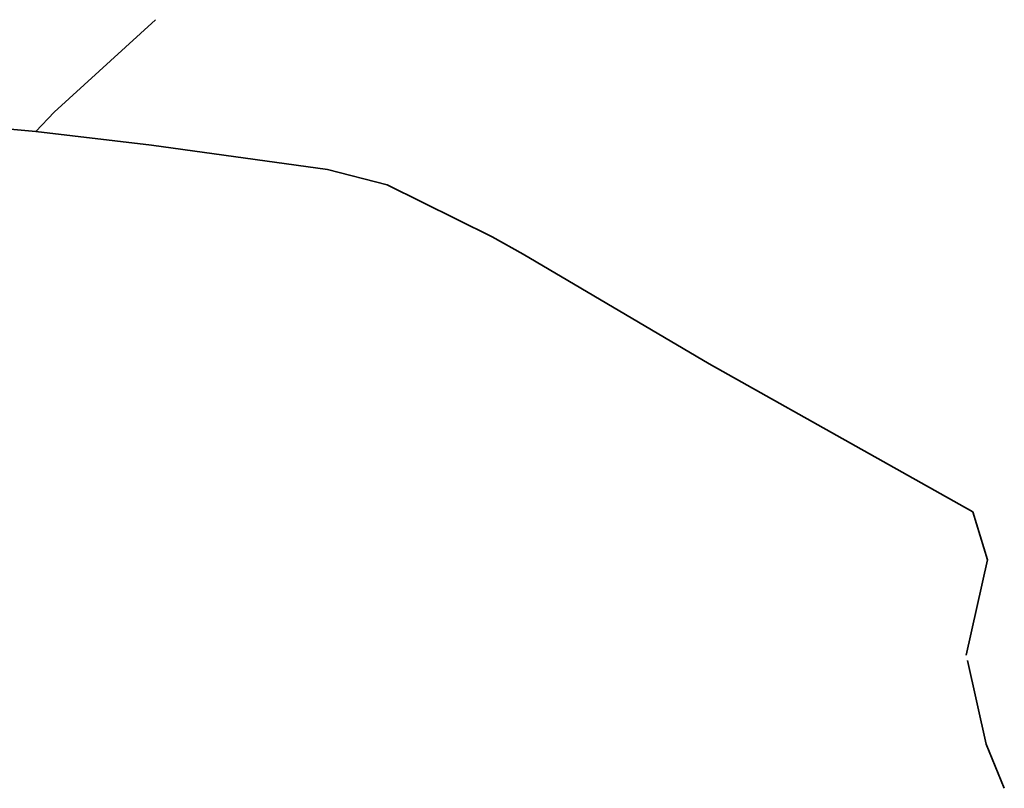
# Model space of a CAD drawing. Extents: x 168028 to 170416, y 448671 to 449636.
# Tile 26 of 32: x 168746 to 168928, y 449440 to 449582. Entities that reach past the tile are written whole.
import ezdxf
from ezdxf.lldxf.tags import DXFTag

# ---------------------------------------------------------------- set-up
doc = ezdxf.new("R2010")
doc.units = 0
doc.layers.add('B-OI-RI-DRUK-G', color=6, linetype='RI-PERS', lineweight=18, true_color=0xff00ff)
doc.layers.add('RD_ROUTE', color=6, linetype='RI-PERS', lineweight=35, true_color=0xff00ff)
doc.styles.get("Standard").update_dxf_attribs({"font": 'iso.shx'})
tags = doc.linetypes.add('RI-PERS', pattern='A,7,-2,["P",Standard,S=1.8,R=0,X=-0.5,Y=-0.9],-2,7,-2,[102,NLCS.SHX,S=1,R=180,X=0,Y=0],-2', length=22).pattern_tags.tags
tags[6] = DXFTag(74, 10)

# ---------------------------------------------------------------- blocks, each defined once
blk = doc.blocks.new('B-RIOLERING_AANGELEVERD GEMEENTE')
at = {"layer": 'RD_ROUTE', "flags": 128}
for points in [[(168749.13, 449561.2), (168752.474, 449564.797), (168771.2, 449581.89)], [(168749.13, 449561.2), (168742.251, 449561.865), (168730.644, 449562.981), (168718.378, 449562.467)], [(168921.02, 449464.4), (168924.943, 449482.049), (168922.26, 449490.882), (168903.158, 449501.62), (168873.555, 449518.273), (168839.138, 449538.545), (168833.462, 449541.726), (168814.041, 449551.361), (168802.984, 449554.212), (168770.5, 449558.697), (168749.13, 449561.2)], [(168928.06, 449439.8), (168924.697, 449447.956), (168921.238, 449463.423)]]:
    blk.add_lwpolyline(points, dxfattribs=at)

msp = doc.modelspace()

# ---------------------------------------------------------------- block references
at = {"layer": 'B-OI-RI-DRUK-G'}
msp.add_blockref('B-RIOLERING_AANGELEVERD GEMEENTE', (0, 0), dxfattribs=at)

doc.saveas('drawing.dxf')
